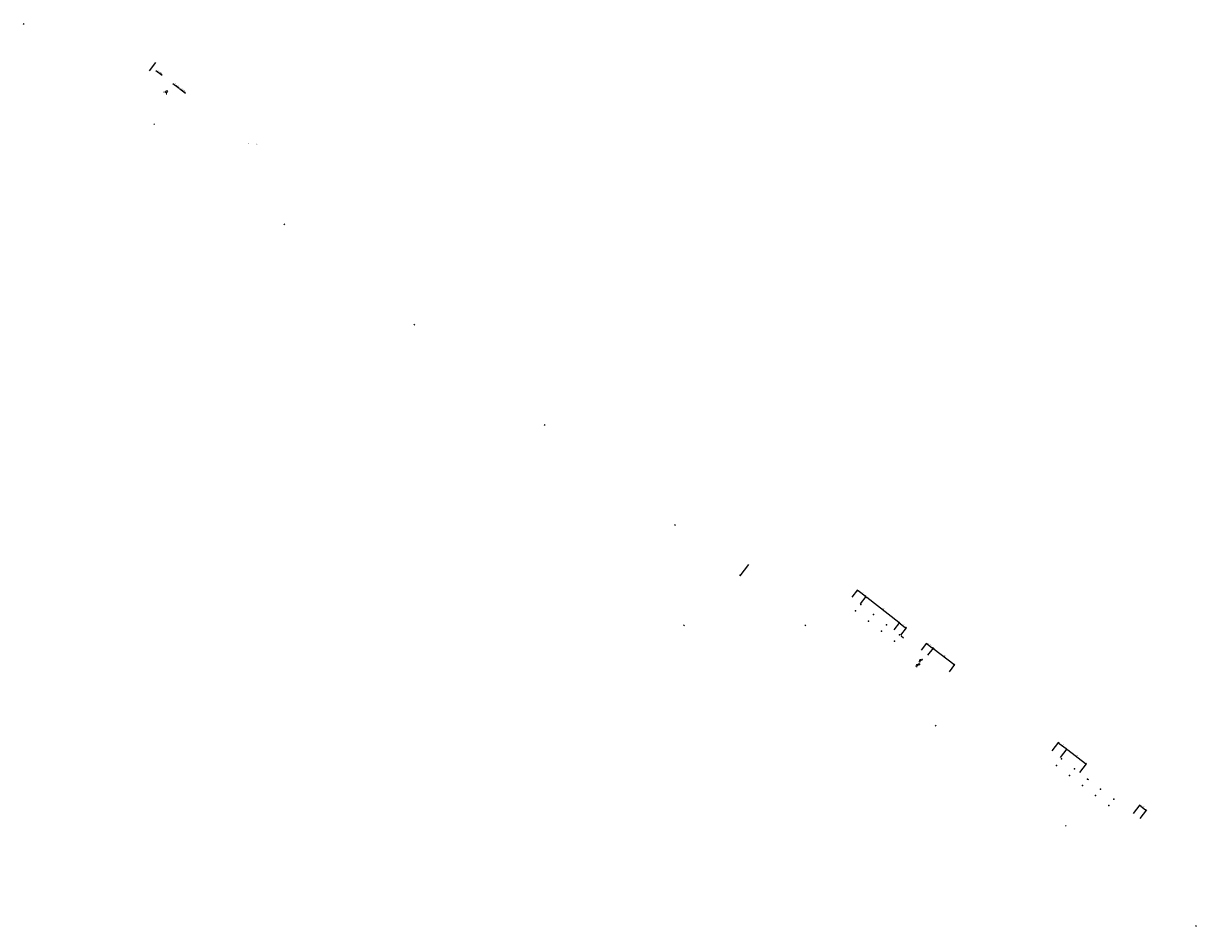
# Model space of a CAD drawing. Header units: feet. Extents: x 2205884 to 2208384, y 304896 to 306471.
# Tile 1 of 2: x 2205884 to 2206598, y 305921 to 306471. Entities that reach past the tile are written whole.
import ezdxf

# ---------------------------------------------------------------- set-up
doc = ezdxf.new("R2010")
doc.units = ezdxf.units.FT
doc.header["$MEASUREMENT"] = 0
doc.linetypes.add('cl5', pattern=[25, 1.25, -1.25, 20, -1.25, 1.25])
doc.linetypes.add('DASHED2', pattern=[0.375, 0.25, -0.125])
for name, color, linetype in [('DT_P_Spot_Elevations', 7, 'Continuous'), ('GE_P_CL_5', 7, 'cl5'), ('PF_P_Grade_Line', 7, 'Continuous'), ('PV_P_Curb_Ramp', 120, 'Continuous'), ('SH_TextM', 7, 'Continuous'), ('SH_TextM2', 7, 'Continuous'), ('UT_X_Electric_Cells', 1, 'Continuous'), ('UT_X_Misc_Cells', 7, 'Continuous'), ('UT_X_Water_Cells', 131, 'Continuous')]:
    doc.layers.add(name, color=color, linetype=linetype)
doc.layers.add('SC_Scratch7', color=14, linetype='Continuous', plot=False)
doc.styles.add('Ex Elev', font='calibri.ttf', dxfattribs={"height": 0.14})
doc.styles.add('Slanted-Normal', font='calibrii.ttf', dxfattribs={"height": 0.14})
doc.dimstyles.new('Dec-1  Slanted', dxfattribs={"dimtxt": 0.14, "dimasz": 0.14, "dimexe": 0.07, "dimexo": 0.07, "dimgap": 0.07, "dimtad": 1, "dimdec": 0, "dimzin": 3, "dimdsep": 46, "dimtxsty": 'Slanted-Normal', "dimblk": 'Dim1', "dimcen": 0, "dimclrd": 95, "dimclre": 95, "dimclrt": 7, "dimaunit": 1, "dimadec": 3, "dimazin": 3, "dimtfac": 1, "dimtdec": 0, "dimtix": 1, "dimtofl": 0, "dimtmove": 1, "dimatfit": 3, "dimldrblk": 'Dim1', "dimfxl": 1, "dimtolj": 1, "dimtzin": 0, "dimlwd": -1, "dimlwe": -1, "dimarcsym": 0})

# ---------------------------------------------------------------- blocks, each defined once
blk = doc.blocks.new('FH')
at = {"layer": 'UT_X_Water_Cells', "color": 133, "linetype": 'Continuous', "lineweight": 0}
for p, q in [((0.06, 0.103), (-0.06, 0.103)), ((0, 0.06), (0, 0.146)), ((-0.042, -0.042), (-0.146, -0.146)), ((0.042, -0.042), (0.146, -0.146))]:
    blk.add_line(p, q, dxfattribs=at)
for start, end in [(140.02099, 184.06293), (68.13946, 112.03798), (356.01648, 39.98885), (211.87877, 255.84793), (283.82389, 329.90967)]:
    blk.add_arc((0, 0), 0.06, start, end, dxfattribs=at)
blk = doc.blocks.new('Dim1')
h = blk.add_hatch(color=4)
h.dxf.hatch_style = 1
h.paths.add_polyline_path([(0, 0), (-1, -0.2), (-1, 0.2)])
at = {"color": 4}
blk.add_lwpolyline([(0, 0), (-1, -0.2), (-1, 0.2), (0, 0)], dxfattribs=at)
blk = doc.blocks.new('*D959')
at = {"layer": 'Defpoints', "color": 0, "transparency": 16777216}
for p in [(2206393.22, 306117.44), (2206396.69, 306121.89), (2206413.73, 306101.45)]:
    blk.add_point(p, dxfattribs=at)
at = {"layer": 'SH_TextM', "color": 95, "linetype": 'Continuous', "transparency": 16777216}
for p, q in [((2206393.44, 306117.71), (2206396.91, 306122.17)), ((2206416.65, 306106.34), (2206397.25, 306121.46)), ((2206413.95, 306101.73), (2206417.42, 306106.18))]:
    blk.add_line(p, q, dxfattribs=at)
at = {"layer": 'SH_TextM', "color": 95, "transparency": 16777216, "xscale": 0.7000000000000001, "yscale": 0.7000000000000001, "zscale": 0.7000000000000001}
for p, rotation in [((2206396.69, 306121.89), 142.0666519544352), ((2206417.2, 306105.91), 322.0666519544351)]:
    blk.add_blockref('Dim1', p, dxfattribs=dict(at, rotation=rotation))
at = {"layer": 'SH_TextM', "color": 7, "transparency": 16777216, "insert": (2206407.38, 306114.46), "char_height": 0.7, "attachment_point": 5, "rotation": 322.06665, "style": 'Slanted-Normal'}
blk.add_mtext("\\A1;26'", dxfattribs=at)
blk = doc.blocks.new('*D960')
at = {"layer": 'Defpoints', "color": 0, "transparency": 16777216}
for p in [(2206413.73, 306101.45), (2206421.15, 306102.83), (2206417.67, 306098.38)]:
    blk.add_point(p, dxfattribs=at)
at = {"layer": 'SH_TextM', "color": 95, "linetype": 'Continuous', "transparency": 16777216}
for p, q in [((2206413.95, 306101.73), (2206417.42, 306106.18)), ((2206417.76, 306105.47), (2206420.6, 306103.26)), ((2206417.89, 306098.65), (2206421.36, 306103.1))]:
    blk.add_line(p, q, dxfattribs=at)
at = {"layer": 'SH_TextM', "color": 95, "transparency": 16777216, "xscale": 0.7000000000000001, "yscale": 0.7000000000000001, "zscale": 0.7000000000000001}
for p, rotation in [((2206417.21, 306105.9), 142.0165215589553), ((2206421.15, 306102.83), 322.0165215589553)]:
    blk.add_blockref('Dim1', p, dxfattribs=dict(at, rotation=rotation))
at = {"layer": 'SH_TextM', "color": 7, "transparency": 16777216, "insert": (2206419.61, 306104.92), "char_height": 0.7, "attachment_point": 5, "rotation": 322.01652, "style": 'Slanted-Normal'}
blk.add_mtext("\\A1;5'", dxfattribs=at)
blk = doc.blocks.new('*D962')
at = {"layer": 'Defpoints', "color": 0, "transparency": 16777216}
for p in [(2206391.51, 306125.93), (2206388.04, 306121.47, -1048.01), (2206393.22, 306117.44, -1048.01)]:
    blk.add_point(p, dxfattribs=at)
at = {"layer": 'SH_TextM', "color": 95, "linetype": 'Continuous', "transparency": 16777216}
for p, q in [((2206388.26, 306121.75), (2206391.73, 306126.21)), ((2206396.14, 306122.32), (2206392.07, 306125.5)), ((2206393.44, 306117.71), (2206396.91, 306122.17))]:
    blk.add_line(p, q, dxfattribs=at)
at = {"layer": 'SH_TextM', "color": 95, "transparency": 16777216}
for p, xscale, yscale, zscale, rotation in [((2206391.51, 306125.93), 0.7000000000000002, 0.7000000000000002, 0.7000000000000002, 142.0666519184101), ((2206396.69, 306121.89), 0.7000000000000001, 0.7000000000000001, 0.7000000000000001, 322.0666519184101)]:
    blk.add_blockref('Dim1', p, dxfattribs=dict(at, xscale=xscale, yscale=yscale, zscale=zscale, rotation=rotation))
at = {"layer": 'SH_TextM', "color": 7, "transparency": 16777216, "insert": (2206394.54, 306124.46), "char_height": 0.7, "attachment_point": 5, "rotation": 322.06665, "style": 'Slanted-Normal'}
blk.add_mtext("\\A1;7'", dxfattribs=at)
blk = doc.blocks.new('*D963')
at = {"layer": 'Defpoints', "color": 0, "transparency": 16777216}
for p in [(2206430.22, 306089.08), (2206437.6, 306090.47), (2206434.18, 306086.03)]:
    blk.add_point(p, dxfattribs=at)
at = {"layer": 'SH_TextM2', "color": 95, "linetype": 'Continuous', "transparency": 16777216}
for p, q in [((2206430.43, 306089.36), (2206433.85, 306093.8)), ((2206434.19, 306093.09), (2206437.04, 306090.9)), ((2206434.4, 306086.31), (2206437.81, 306090.75))]:
    blk.add_line(p, q, dxfattribs=at)
at = {"layer": 'SH_TextM2', "color": 95, "transparency": 16777216, "xscale": 0.7000000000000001, "yscale": 0.7000000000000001, "zscale": 0.7000000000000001}
for p, rotation in [((2206433.63, 306093.52), 142.4314326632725), ((2206437.6, 306090.47), 322.4314326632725)]:
    blk.add_blockref('Dim1', p, dxfattribs=dict(at, rotation=rotation))
at = {"layer": 'SH_TextM2', "color": 7, "transparency": 16777216, "insert": (2206436.05, 306092.55), "char_height": 0.7, "attachment_point": 5, "rotation": 322.43143, "style": 'Slanted-Normal'}
blk.add_mtext("\\A1;5'", dxfattribs=at)
blk = doc.blocks.new('*D964')
at = {"layer": 'Defpoints', "color": 0, "transparency": 16777216}
for p in [(2206434.18, 306086.03), (2206450.68, 306080.41), (2206447.26, 306075.97)]:
    blk.add_point(p, dxfattribs=at)
at = {"layer": 'SH_TextM2', "color": 95, "linetype": 'Continuous', "transparency": 16777216}
for p, q in [((2206434.4, 306086.31), (2206437.81, 306090.75)), ((2206438.15, 306090.04), (2206450.12, 306080.84)), ((2206447.48, 306076.25), (2206450.89, 306080.69))]:
    blk.add_line(p, q, dxfattribs=at)
at = {"layer": 'SH_TextM2', "color": 95, "transparency": 16777216, "xscale": 0.7000000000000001, "yscale": 0.7000000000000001, "zscale": 0.7000000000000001}
for p, rotation in [((2206437.6, 306090.47), 142.4314378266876), ((2206450.68, 306080.41), 322.4314378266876)]:
    blk.add_blockref('Dim1', p, dxfattribs=dict(at, rotation=rotation))
at = {"layer": 'SH_TextM2', "color": 7, "transparency": 16777216, "insert": (2206444.57, 306086), "char_height": 0.7, "attachment_point": 5, "rotation": 322.43144, "style": 'Slanted-Normal'}
blk.add_mtext("\\A1;17'", dxfattribs=at)
blk = doc.blocks.new('*D966')
at = {"layer": 'Defpoints', "color": 0, "transparency": 16777216}
for p in [(2206514.96, 306023.9), (2206530.78, 306020.11), (2206526.73, 306014.84)]:
    blk.add_point(p, dxfattribs=at)
at = {"layer": 'SH_TextM2', "color": 95, "linetype": 'Continuous', "transparency": 16777216}
for p, q in [((2206515.17, 306024.17), (2206519.22, 306029.44)), ((2206519.56, 306028.73), (2206530.22, 306020.53)), ((2206526.94, 306015.12), (2206530.99, 306020.38))]:
    blk.add_line(p, q, dxfattribs=at)
at = {"layer": 'SH_TextM2', "color": 95, "transparency": 16777216, "xscale": 0.7000000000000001, "yscale": 0.7000000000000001, "zscale": 0.7000000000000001}
for p, rotation in [((2206519.01, 306029.16), 142.43143342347), ((2206530.78, 306020.11), 322.43143342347)]:
    blk.add_blockref('Dim1', p, dxfattribs=dict(at, rotation=rotation))
at = {"layer": 'SH_TextM2', "color": 7, "transparency": 16777216, "insert": (2206525.32, 306025.19), "char_height": 0.7, "attachment_point": 5, "rotation": 322.43143, "style": 'Slanted-Normal'}
blk.add_mtext("\\A1;15'", dxfattribs=at)
blk = doc.blocks.new('*D968')
at = {"layer": 'Defpoints', "color": 0, "transparency": 16777216}
for p in [(2206509.72, 306027.93), (2206514.96, 306023.9), (2206519.01, 306029.16)]:
    blk.add_point(p, dxfattribs=at)
at = {"layer": 'SH_TextM2', "color": 95, "linetype": 'Continuous', "transparency": 16777216}
for p, q in [((2206509.94, 306028.2), (2206513.98, 306033.47)), ((2206514.33, 306032.76), (2206518.45, 306029.59)), ((2206515.17, 306024.17), (2206519.22, 306029.44))]:
    blk.add_line(p, q, dxfattribs=at)
at = {"layer": 'SH_TextM2', "color": 95, "transparency": 16777216, "xscale": 0.7000000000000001, "yscale": 0.7000000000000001, "zscale": 0.7000000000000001}
for p, rotation in [((2206513.77, 306033.19), 142.4314334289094), ((2206519.01, 306029.16), 322.4314334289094)]:
    blk.add_blockref('Dim1', p, dxfattribs=dict(at, rotation=rotation))
at = {"layer": 'SH_TextM2', "color": 7, "transparency": 16777216, "insert": (2206516.82, 306031.73), "char_height": 0.7, "attachment_point": 5, "rotation": 322.43143, "style": 'Slanted-Normal'}
blk.add_mtext("\\A1;7'", dxfattribs=at)
blk = doc.blocks.new('*D969')
at = {"layer": 'Defpoints', "color": 0, "transparency": 16777216}
for p in [(2206559.35, 305989.75), (2206567.36, 305991.97), (2206563.31, 305986.7)]:
    blk.add_point(p, dxfattribs=at)
at = {"layer": 'SH_TextM2', "color": 95, "linetype": 'Continuous', "transparency": 16777216}
for p, q in [((2206559.56, 305990.03), (2206563.61, 305995.29)), ((2206563.95, 305994.59), (2206566.8, 305992.39)), ((2206563.52, 305986.98), (2206567.57, 305992.24))]:
    blk.add_line(p, q, dxfattribs=at)
at = {"layer": 'SH_TextM2', "color": 95, "transparency": 16777216, "xscale": 0.7000000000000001, "yscale": 0.7000000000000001, "zscale": 0.7000000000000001}
for p, rotation in [((2206563.4, 305995.02), 142.4299070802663), ((2206567.36, 305991.97), 322.4299070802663)]:
    blk.add_blockref('Dim1', p, dxfattribs=dict(at, rotation=rotation))
at = {"layer": 'SH_TextM2', "color": 7, "transparency": 16777216, "insert": (2206565.81, 305994.05), "char_height": 0.7, "attachment_point": 5, "rotation": 322.42991, "style": 'Slanted-Normal'}
blk.add_mtext("\\A1;5'", dxfattribs=at)
blk = doc.blocks.new('PLP')
at = {"layer": 'UT_X_Misc_Cells', "color": 1, "linetype": 'Continuous', "lineweight": 0}
for p, q in [((0.026, 0.096), (0.085, 0.096)), ((0.043, 0.16), (0.085, 0.16))]:
    blk.add_line(p, q, dxfattribs=at)
at = {"layer": 'UT_X_Misc_Cells', "color": 1, "linetype": 'Continuous', "lineweight": 0, "flags": 128}
blk.add_lwpolyline([(0.043, 0.16), (-0.037, -0.14), (0.083, -0.14)], dxfattribs=at)
at = {"layer": 'UT_X_Misc_Cells', "color": 1, "linetype": 'Continuous', "lineweight": 0}
blk.add_circle((0, 0), 0.065, dxfattribs=at)
at = {"layer": 'UT_X_Misc_Cells', "color": 1, "linetype": 'Continuous', "lineweight": 0, "extrusion": (0, 0, -1)}
blk.add_arc((-0.086, 0.128), 0.0319, 88.8767, 271.1233, dxfattribs=at)

msp = doc.modelspace()

# ---------------------------------------------------------------- hatches: boundary and pattern name
at = {"layer": 'SH_TextM'}
h = msp.add_hatch(color=256, dxfattribs=at)
h.dxf.hatch_style = 1
h.paths.add_polyline_path([(2205967.799, 306440.026), (2205967.63, 306439.807), (2205968.49, 306439.147)])
h = msp.add_hatch(color=256, dxfattribs=at)
h.dxf.hatch_style = 1
h.paths.add_polyline_path([(2205978.027, 306432.178), (2205977.859, 306431.958), (2205978.719, 306431.299)])
h.paths.add_polyline_path([(2205982.052, 306429.077), (2205981.884, 306428.857), (2205982.744, 306428.197)])
h = msp.add_hatch(color=256, dxfattribs=at)
h.dxf.hatch_style = 1
h.paths.add_polyline_path([(2206021.112, 306397.697), (2206020.893, 306397.866), (2206020.452, 306396.838)])
h = msp.add_hatch(color=256, dxfattribs=at)
h.dxf.hatch_style = 1
h.paths.add_polyline_path([(2206025.69, 306397.614), (2206025.522, 306397.395), (2206026.382, 306396.735)])

# ---------------------------------------------------------------- linework, layer by layer
at = {"layer": 'GE_P_CL_5'}
for points in [[(2205884.076, 306470.081), (2205884.502, 306470.636)], [(2205963.338, 306409.11), (2205963.765, 306409.665)], [(2206042.6, 306348.139), (2206043.027, 306348.693)], [(2206121.863, 306287.168), (2206122.29, 306287.722)], [(2206201.125, 306226.197), (2206201.552, 306226.751)], [(2206280.388, 306165.226), (2206280.815, 306165.78)], [(2206320.019, 306134.74), (2206320.446, 306135.295)], [(2206285.911, 306104.254), (2206286.338, 306104.809)], [(2206359.65, 306104.254), (2206360.077, 306104.809)], [(2206438.913, 306043.283), (2206439.339, 306043.838)], [(2206518.175, 305982.312), (2206518.602, 305982.867)], [(2206597.437, 305921.341), (2206597.864, 305921.896)]]:
    msp.add_lwpolyline(points, dxfattribs=at)
at = {"layer": 'PF_P_Grade_Line'}
msp.add_line((2206325.332, 306141.647), (2206320.019, 306134.74), dxfattribs=at)
at = {"layer": 'PV_P_Curb_Ramp'}
for p in [(2206393.508, 306117.213, 1047.521), (2206390.434, 306113.27, 1047.443), (2206401.394, 306111.065, 1046.785), (2206398.32, 306107.122, 1046.707), (2206409.281, 306104.917, 1046.049), (2206406.207, 306100.973, 1045.971), (2206414.093, 306094.825, 1045.22), (2206417.167, 306098.768, 1045.298)]:
    msp.add_point(p, dxfattribs=at)
at = {"layer": 'SC_Scratch7'}
msp.add_line((2206532.231, 306010.585), (2206531.601, 306011.07), dxfattribs=at)
for points in [[(2205964.327, 306446.828), (2205960.498, 306441.85)], [(2206418.056, 306098.075), (2206419.65, 306096.849)]]:
    msp.add_lwpolyline(points, dxfattribs=at)
at = {"layer": 'SH_TextM', "elevation": 11.42}
for points in [[(2205964.709, 306442.049), (2205968.49, 306439.147), (2205967.799, 306440.026), (2205967.63, 306439.807)], [(2205974.937, 306434.2), (2205978.719, 306431.299), (2205978.027, 306432.178), (2205977.859, 306431.958)], [(2205978.962, 306431.099), (2205982.744, 306428.197), (2205982.052, 306429.077), (2205981.884, 306428.857)]]:
    msp.add_lwpolyline(points, dxfattribs=at)
at = {"layer": 'SH_TextM'}
for p in [(2206515.757, 306023.276), (2206512.715, 306019.316, 1041.501), (2206523.679, 306017.173), (2206520.637, 306013.213, 1041.501), (2206531.601, 306011.07), (2206528.559, 306007.111, 1041.501), (2206539.523, 306004.968), (2206536.481, 306001.008, 1041.501), (2206544.403, 305994.905, 1041.501), (2206547.445, 305998.865)]:
    msp.add_point(p, dxfattribs=at)
at = {"layer": 'UT_X_Misc_Cells', "color": 1, "linetype": 'DASHED2', "lineweight": 0, "ltscale": 0.25}
for p, q in [((2206430.435, 306083.702, 1045.64), (2206430.816, 306083.415, 1045.64)), ((2206430.851, 306084.027, 1045.64), (2206431.123, 306083.823, 1045.64))]:
    msp.add_line(p, q, dxfattribs=at)
at = {"layer": 'UT_X_Misc_Cells', "color": 1, "linetype": 'DASHED2', "lineweight": 0, "ltscale": 0.25, "elevation": 1045.64, "flags": 128}
msp.add_lwpolyline([(2206430.851, 306084.027), (2206428.894, 306082.497), (2206429.66, 306081.92)], dxfattribs=at)
at = {"layer": 'UT_X_Misc_Cells', "color": 1, "linetype": 'DASHED2', "lineweight": 0, "ltscale": 0.25}
msp.add_circle((2206429.807, 306083.211, 1045.64), 0.52, dxfattribs=at)
at = {"layer": 'UT_X_Misc_Cells', "color": 1, "linetype": 'DASHED2', "lineweight": 0, "ltscale": 0.25, "extrusion": (0, 0, -1)}
msp.add_arc((-2206430.973, 306083.616, -1045.64), 0.255, 125.876697, 308.123303, dxfattribs=at)

# ---------------------------------------------------------------- block references
at = {"layer": 'DT_P_Spot_Elevations', "xscale": 7.999999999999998, "yscale": 7.999999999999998, "zscale": 7.999999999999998, "rotation": 320.2772493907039}
msp.add_blockref('FH', (2205970.986, 306429.01), dxfattribs=at)
at = {"layer": 'UT_X_Electric_Cells', "xscale": 8, "yscale": 8, "zscale": 8, "rotation": 323.0000000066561}
msp.add_blockref('PLP', (2206428.035, 306080.424, 1045.64), dxfattribs=at)

# ---------------------------------------------------------------- texts
at = {"layer": 'SH_TextM', "char_height": 0.7, "width": 3.70491, "attachment_point": 1, "rotation": 322.5, "style": 'Ex Elev'}
for s, insert in [('3.74%', (2205966.072, 306442.173, 11.42)), ('1.56%', (2205976.301, 306434.324, 11.42)), ('7.69%', (2205980.326, 306431.223, 11.42))]:
    msp.add_mtext(s, dxfattribs=dict(at, insert=insert))

# ---------------------------------------------------------------- dimensions: what is measured, and where the dimension line sits
at = {"layer": 'SH_TextM'}
for p1, p2, distance, picture, middle in [((2206393.223, 306117.437), (2206388.043, 306121.475), -5.648, '*D962', (2206394.536, 306124.464, 1048.006)), ((2206413.73, 306101.453), (2206393.223, 306117.437), -5.648, '*D959', (2206407.384, 306114.459)), ((2206413.73, 306101.453), (2206417.671, 306098.376), 5.648, '*D960', (2206419.61, 306104.922))]:
    dim = msp.add_aligned_dim(p1=p1, p2=p2, distance=distance, dimstyle='Dec-1  Slanted', override={"dimpost": "'"}, dxfattribs=at)
    dim.commit()
    dim.dimension.update_dxf_attribs({"geometry": picture, "text_midpoint": middle})
at = {"layer": 'SH_TextM2'}
for p1, p2, distance, picture, middle in [((2206430.22, 306089.081), (2206434.183, 306086.032), 5.6, '*D963', (2206436.045, 306092.554)), ((2206434.183, 306086.032), (2206447.264, 306075.97), 5.6, '*D964', (2206444.566, 306085.996)), ((2206509.722, 306027.925), (2206514.96, 306023.896), 6.64, '*D968', (2206516.818, 306031.73)), ((2206514.96, 306023.896), (2206526.73, 306014.842), 6.64, '*D966', (2206525.324, 306025.192)), ((2206559.348, 305989.752), (2206563.311, 305986.703), 6.64, '*D969', (2206565.808, 305994.05))]:
    dim = msp.add_aligned_dim(p1=p1, p2=p2, distance=distance, dimstyle='Dec-1  Slanted', override={"dimpost": "'"}, dxfattribs=at)
    dim.commit()
    dim.dimension.update_dxf_attribs({"geometry": picture, "text_midpoint": middle})

doc.saveas('drawing.dxf')
